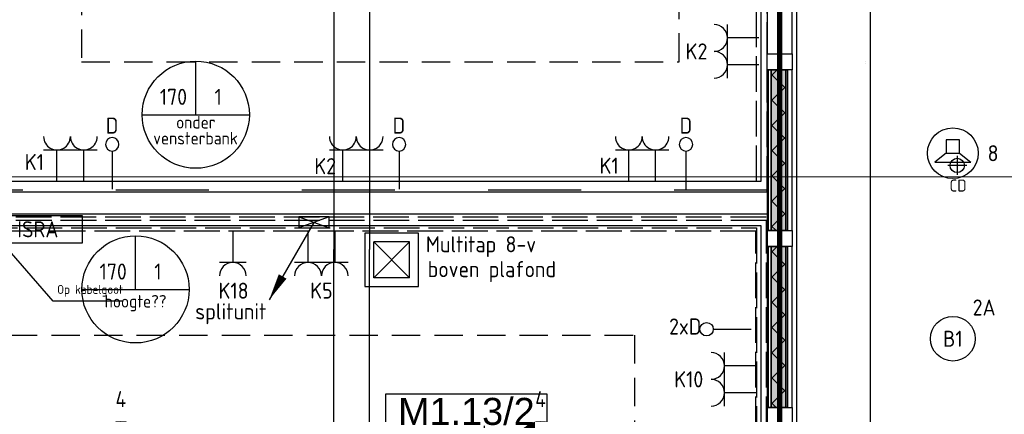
# Model space of a CAD drawing. Header units: millimetres. Extents: x -38031 to 110605, y -30229 to 92226.
# Tile 83 of 194: x 10797 to 16307, y 34570 to 36780. Entities that reach past the tile are written whole.
import ezdxf
from ezdxf.enums import TextEntityAlignment as Align

# ---------------------------------------------------------------- set-up
doc = ezdxf.new("R2010")
doc.units = ezdxf.units.MM
doc.header["$LTSCALE"] = 50
doc.set_wipeout_variables(frame=1)
for name, pattern in [('E_GOOT3', [5, 4, -1]), ('HIDDEN', [9.525, 6.35, -3.175]), ('HIDDEN2', [4.7625, 3.175, -1.5875]), ('PHANTOM', [63.5, 31.75, -6.35, 6.35, -6.35, 6.35, -6.35]), ('STYLE_01', [0.41664, 0.20828, -0.20836]), ('STYLE_07', [1.875, 0.625, -0.20828, 0.625, -0.20836, 0.06943, -0.13893])]:
    doc.linetypes.add(name, pattern=pattern)
for name, color, linetype in [('AB$1A---_ATTRIB035', 8, 'Continuous'), ('AL$1A---_ALGEMEEN', 8, 'Continuous'), ('AL------_MAATV', 200, 'Continuous'), ('AL------_SPARING', 2, 'Continuous'), ('AM$1A---_ARCERING', 8, 'Continuous'), ('AT$1A---_TEKST025', 8, 'Continuous'), ('BOUWKUNDIG', 8, 'Continuous'), ('brandscheiding', 5, 'HIDDEN'), ('EB6421--_ATTRIB', 2, 'Continuous'), ('EL6131--_KG', 3, 'Continuous'), ('EL6131--_WG', 3, 'Continuous'), ('EL6222--', 3, 'Continuous'), ('EL6311--', 3, 'Continuous'), ('el6311--nv', 7, 'Continuous'), ('EL6421--', 3, 'Continuous'), ('EL6422--', 3, 'Continuous'), ('EL6431--', 3, 'Continuous'), ('EL6441--', 3, 'Continuous'), ('EM6131--', 1, 'Continuous'), ('Kastenscheiding', 4, 'PHANTOM'), ('LICHT_TEXT018', 1, 'Continuous')]:
    doc.layers.add(name, color=color, linetype=linetype)
doc.layers.add('stramien', color=1, linetype='Continuous', lineweight=15)
doc.styles.add('Arial', font='ARIAL.TTF')
doc.styles.add('BURO-018', font='iso.shx', dxfattribs={"height": 90})
doc.styles.add('buro-070', font='ISO.shx', dxfattribs={"height": 350})
doc.styles.get("Standard").update_dxf_attribs({"font": 'iso.shx'})
doc.dimstyles.new('VyA', dxfattribs={"dimtxt": 2.272868, "dimasz": 2.120801, "dimexe": 1.5, "dimexo": 1.59, "dimgap": 0.5, "dimtad": 1, "dimdec": 0, "dimzin": 11, "dimtxsty": 'Arial', "dimblk": 'VW_SLASH', "dimcen": 0, "dimdle": 1, "dimazin": 0, "dimtfac": 0.8, "dimtdec": 0, "dimtix": 1, "dimtmove": 0, "dimatfit": 0, "dimldrblk": 'VW_FILLEDARROW', "dimfxl": 0, "dimfrac": 2, "dimtolj": 1, "dimtzin": 11, "dimarcsym": 0})
pattern_1 = [(135, (0, 0), (70.7107, 70.7107), []), (45, (299.34, -299.34), (70.7107, -70.7107), [])]

# ---------------------------------------------------------------- blocks, each defined once
blk = doc.blocks.new('111304')
at = {"color": 0, "linetype": 'Continuous'}
for p, q in [((-1.5, 4.5), (1.5, 4.5)), ((0, 1), (0, 4.5))]:
    blk.add_line(p, q, dxfattribs=at)
blk.add_arc((0, 6), 1.5, 180, 0, dxfattribs=at)
at = {"color": 0, "linetype": 'Continuous', "style": 'BURO-018'}
for tag, p in [('E_GKAST', (0, 11.5)), ('E_GROEP', (0, 8.5)), ('E_SGROEP', (4.5, 8.5))]:
    blk.add_attdef(tag, text='', height=1.8, dxfattribs=at).set_placement(p, align=Align.MIDDLE)
at = {"color": 0, "linetype": 'Continuous', "style": 'BURO-018', "flags": 1}
for tag, p in [('E_VERMCODE', (13, 8.5)), ('E_MATCODE', (0, 0))]:
    blk.add_attdef(tag, text='', height=1.8, dxfattribs=at).set_placement(p, align=Align.MIDDLE)
blk = doc.blocks.new('E00469')
at = {"color": 0, "linetype": 'Continuous'}
for p, q in [((-5, 4), (-5, 1)), ((5, 4), (-5, 4)), ((5, 1), (5, 4)), ((-5, 1), (5, 1))]:
    blk.add_line(p, q, dxfattribs=at)
at = {"color": 0, "linetype": 'Continuous', "style": 'BURO-018'}
blk.add_attdef('E_TEXT1', text='', height=1.8, dxfattribs=at).set_placement((0, 2.5), align=Align.MIDDLE)
at = {"color": 0, "linetype": 'Continuous', "style": 'BURO-018', "flags": 1}
blk.add_attdef('E_MATCODE', text='', height=1.8, dxfattribs=at).set_placement((0, 0), align=Align.MIDDLE)
blk = doc.blocks.new('E00126')
at = {"color": 0, "linetype": 'Continuous'}
for p, q in [((-3, 4.5), (3, 4.5)), ((-1.5, 1), (-1.5, 4.5)), ((1.5, 1), (1.5, 4.5))]:
    blk.add_line(p, q, dxfattribs=at)
for centre in [(-1.5, 6), (1.5, 6)]:
    blk.add_arc(centre, 1.5, 180, 0, dxfattribs=at)
at = {"color": 0, "linetype": 'Continuous', "style": 'BURO-018'}
for tag, p in [('E_GKAST', (0, 11.5)), ('E_GROEP', (0, 8.5)), ('E_SGROEP', (4.5, 8.5))]:
    blk.add_attdef(tag, text='', height=1.8, dxfattribs=at).set_placement(p, align=Align.MIDDLE)
at = {"color": 0, "linetype": 'Continuous', "style": 'BURO-018', "flags": 1}
for tag, p in [('E_VERMCODE', (13, 8.5)), ('E_MATCODE', (0, 0))]:
    blk.add_attdef(tag, text='', height=1.8, dxfattribs=at).set_placement(p, align=Align.MIDDLE)
blk = doc.blocks.new('1115B6630')
at = {"color": 0}
for p, q in [((-6.3, 2), (-6.3, -2)), ((6.3, 2), (6.3, -2))]:
    blk.add_line(p, q, dxfattribs=at)
at = {"color": 0, "linetype": 'Continuous'}
blk.add_circle((0, 0), 2.5, dxfattribs=at)
at = {"color": 0}
for points in [[(-2.5, 0.75), (-6.3, 0.75), (-2.5, -0.75), (-6.3, -0.75)], [(2.5, 0.75), (6.3, 0.75), (2.5, -0.75), (6.3, -0.75)]]:
    blk.add_solid(points, dxfattribs=at)
at = {"color": 0, "linetype": 'Continuous', "style": 'BURO-018'}
for tag, p in [('E_GKAST', (0, 8)), ('E_GROEP', (0, 5)), ('E_SGROEP', (4.5, 5)), ('E_ARMCODE', (0, 0)), ('E_SLET', (4.5, -3))]:
    blk.add_attdef(tag, text='', height=1.8, dxfattribs=at).set_placement(p, align=Align.MIDDLE)
blk = doc.blocks.new('E00018')
at = {"color": 0, "linetype": 'Continuous'}
for p, q in [((-1.77, -1.77), (1.77, 1.77)), ((1.77, -1.77), (-1.77, 1.77))]:
    blk.add_line(p, q, dxfattribs=at)
at = {"color": 0, "linetype": 'Continuous', "const_width": 2.5}
for points in [[(-0.88, 0.88, -0.198912), (0, 1.25, -0.198912), (0.88, 0.88, -1)], [(-0.88, -0.88, 0.198912), (0, -1.25, 0.198912), (0.88, -0.88, 1)]]:
    blk.add_lwpolyline(points, format="xyb", dxfattribs=at)
blk = doc.blocks.new('1115B6630-NO1')
at = {"color": 0}
for p, q in [((-6.3, 2), (-6.3, -2)), ((6.3, 2), (6.3, -2))]:
    blk.add_line(p, q, dxfattribs=at)
at = {"color": 0, "linetype": 'Continuous'}
blk.add_circle((0, 0), 2.5, dxfattribs=at)
at = {"color": 0}
for points in [[(-2.5, 0.75), (-6.3, 0.75), (-2.5, -0.75), (-6.3, -0.75)], [(2.5, 0.75), (6.3, 0.75), (2.5, -0.75), (6.3, -0.75)]]:
    blk.add_solid(points, dxfattribs=at)
at = {"color": 0, "zscale": 50}
blk.add_blockref('E00018', (0, 0), dxfattribs=at)
at = {"color": 0, "linetype": 'Continuous', "style": 'BURO-018'}
for tag, p in [('E_GKAST', (0, 8)), ('E_GROEP', (0, 5)), ('E_SGROEP', (4.5, 5)), ('E_ARMCODE', (0, 0)), ('E_SLET', (4.5, -3))]:
    blk.add_attdef(tag, text='', height=1.8, dxfattribs=at).set_placement(p, align=Align.MIDDLE)
blk = doc.blocks.new('E-GK-GTC-C83C')
at = {"color": 0, "linetype": 'Continuous'}
for p, q in [((-0.5, 100), (0.5, 100)), ((-0.5, -100), (0.5, -100))]:
    blk.add_line(p, q, dxfattribs=at)
blk = doc.blocks.new('E00103')
at = {"color": 0, "linetype": 'Continuous'}
for p, q in [((0, 6), (0, 12)), ((-6, 6), (6, 6))]:
    blk.add_line(p, q, dxfattribs=at)
blk.add_circle((0, 6), 6, dxfattribs=at)
at = {"color": 0, "linetype": 'Continuous', "style": 'BURO-018'}
for tag, p in [('E_TEXT1', (-2.5, 8)), ('E_TEXT3', (2.5, 8)), ('E_TEXT6', (0, 4))]:
    blk.add_attdef(tag, text='', height=1.8, dxfattribs=at).set_placement(p, align=Align.MIDDLE)
blk = doc.blocks.new('E00139')
at = {"color": 0, "linetype": 'Continuous'}
blk.add_line((0, 5.25), (0, 1), dxfattribs=at)
blk.add_circle((0, 6), 0.75, dxfattribs=at)
at = {"color": 7, "style": 'BURO-018'}
for tag, p in [('E_COMMENT1', (0, 12)), ('E_DCOM1', (0, 9))]:
    blk.add_attdef(tag, text='', height=1.8, dxfattribs=at).set_placement(p, align=Align.MIDDLE)
at = {"color": 0, "style": 'BURO-018'}
blk.add_attdef('E_TEXT1', text='', height=1.8, dxfattribs=at).set_placement((2.5, 6), align=Align.MIDDLE)
at = {"color": 0, "linetype": 'Continuous', "style": 'BURO-018', "flags": 1}
blk.add_attdef('E_MATCODE', text='', height=1.8, dxfattribs=at).set_placement((0, 0), align=Align.MIDDLE)
blk = doc.blocks.new('E00497')
at = {"color": 0}
for p, q in [((0, 0.75), (1, 2)), ((1, -2), (1, 2)), ((0, 0.75), (-1.5, 0.75)), ((0, -0.75), (0, 0.75)), ((-1.5, -0.75), (0, -0.75)), ((0, -0.75), (1, -2))]:
    blk.add_line(p, q, dxfattribs=at)
blk.add_line((-1.5, 0.75), (-1.5, -0.75))
blk.add_circle((0, 0), 2.84, dxfattribs=at)
at = {"color": 0, "linetype": 'Continuous', "style": 'BURO-018'}
blk.add_attdef('E_TEXT1', text='', height=1.8, dxfattribs=at).set_placement((0, 4.5), align=Align.MIDDLE)
at = {"color": 0, "linetype": 'Continuous', "style": 'BURO-018', "flags": 1}
blk.add_attdef('E_MATCODE', text='', height=1.8, dxfattribs=at).set_placement((0, 0), align=Align.MIDDLE)
blk = doc.blocks.new('Centraaldoos')
at = {"color": 1, "linetype": 'Continuous'}
for p, q in [((-2, 0), (2, 0)), ((0, -2), (0, 2))]:
    blk.add_line(p, q, dxfattribs=at)
at = {"color": 0, "linetype": 'Continuous'}
blk.add_circle((0, 0), 1.5, dxfattribs=at)
at = {"color": 0, "linetype": 'Continuous', "style": 'BURO-018'}
blk.add_attdef('AL_POSNR', text='', height=1.8, dxfattribs=at).set_placement((0, 3), align=Align.CENTER)
at = {"color": 0, "linetype": 'Continuous', "style": 'BURO-018', "flags": 1}
blk.add_attdef('AL_OMS', (0, 0), '', height=1.8, dxfattribs=at)
at = {"layer": 'AL------_MAATV', "style": 'BURO-018'}
blk.add_text('CD', height=2.531, rotation=180, dxfattribs=at).set_placement((1.61, 5.48))
blk = doc.blocks.new('1115B3A')
at = {"color": 0, "linetype": 'Continuous'}
blk.add_circle((0, 0), 2.5, dxfattribs=at)
at = {"color": 0, "linetype": 'Continuous', "style": 'BURO-018'}
for tag, p in [('E_GKAST', (0, 8)), ('E_GROEP', (0, 5)), ('E_SGROEP', (4.5, 5)), ('E_ARMCODE', (0, 0)), ('E_SLET', (4.5, -1))]:
    blk.add_attdef(tag, text='', height=1.8, dxfattribs=at).set_placement(p, align=Align.MIDDLE)
blk = doc.blocks.new('E00483')
at = {"color": 0}
for p, q in [((0, 6), (-6, 6)), ((-6, 6), (-6, 0)), ((0, 0), (0, 6)), ((-5, 1, -0.86), (-1, 5, -0.86)), ((-5, 5, -0.86), (-1, 1, -0.86)), ((-6, 0), (0, 0))]:
    blk.add_line(p, q, dxfattribs=at)
at = {"color": 0, "linetype": 'Continuous'}
for p, q in [((-5, 5, -0.86), (-5, 1, -0.86)), ((-1, 5, -0.86), (-5, 5, -0.86)), ((-1, 5, -0.86), (-1, 1, -0.86)), ((-1, 1, -0.86), (-5, 1, -0.86))]:
    blk.add_line(p, q, dxfattribs=at)
at = {"color": 0, "linetype": 'Continuous', "style": 'BURO-018', "flags": 1}
blk.add_attdef('E_MATCODE', text='', height=1.8, dxfattribs=at).set_placement((0, 0), align=Align.MIDDLE)
blk = doc.blocks.new('E00112')
at = {"color": 0, "linetype": 'Continuous'}
for p, q in [((0, 1), (-1, 1)), ((-1, 1), (-1, 0)), ((-1, 0), (0, 1)), ((-1, 1), (0, 0)), ((0, 0), (0, 1)), ((-1, 0), (0, 0))]:
    blk.add_line(p, q, dxfattribs=at)
blk = doc.blocks.new('E00098')
at = {"color": 0, "linetype": 'Continuous'}
blk.add_line((0, 0), (-5, -8.66), dxfattribs=at)
blk.add_lwpolyline([(-5, -8.66, 0, 1, 0), (-3.5, -6.06, 1, 1, 0)], format="xyseb", dxfattribs=at)
blk = doc.blocks.new('VW_SLASH')
at = {"layer": 'AL$1A---_ALGEMEEN', "color": 0, "linetype": 'ByBlock', "lineweight": -2}
blk.add_line((0, 0), (-1, 0), dxfattribs=at)
at = {"layer": 'AL$1A---_ALGEMEEN', "color": 0, "linetype": 'ByBlock', "lineweight": 5}
blk.add_line((0.5, 0.5), (-0.5, -0.5), dxfattribs=at)
blk = doc.blocks.new('*D955')
at = {"layer": 'AL$1A---_ALGEMEEN', "color": 0, "lineweight": -2}
for p, q in [((-137.4, 13885), (438.3, 13885)), ((436.8, 13882.9), (436.8, 7947.1)), ((-137.4, 7945), (438.3, 7945))]:
    blk.add_line(p, q, dxfattribs=at)
at = {"layer": 'AL$1A---_ALGEMEEN', "color": 0, "lineweight": -2, "xscale": 2.12080078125, "yscale": 2.12080078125, "zscale": 2.12080078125}
for p, rotation in [((436.8, 13885), 90), ((436.8, 7945), 270)]:
    blk.add_blockref('VW_SLASH', p, dxfattribs=dict(at, rotation=rotation))
at = {"layer": 'AT$1A---_TEKST025', "insert": (410.6, 10915), "char_height": 2.273, "attachment_point": 5, "rotation": 90, "style": 'Arial'}
blk.add_mtext('\\A1;mk 871b=297000', dxfattribs=at)
blk = doc.blocks.new('VW_FILLEDARROW')
at = {"layer": 'AL$1A---_ALGEMEEN', "color": 0, "lineweight": -2}
blk.add_solid([(0, 0), (0.5, 0.5), (0.5, -0.5)], dxfattribs=at)
blk = doc.blocks.new('ruimtenummer')
at = {"layer": 'AL$1A---_ALGEMEEN', "color": 0, "flags": 1}
for tag, p in [('peil', (-450, -397.1)), ('onderdeel', (-450, -669.8))]:
    blk.add_attdef(tag, p, '', height=151.5, dxfattribs=at)
at = {"color": 0}
blk.add_wipeout([(-450, 100), (450, 100), (450, -100), (-450, -100)], dxfattribs=at).dxf.layer = 'AL$1A---_ALGEMEEN'
at = {"layer": 'AL$1A---_ALGEMEEN', "color": 0}
blk.add_lwpolyline([(-450, 100), (450, 100), (450, -100), (-450, -100)], close=True, dxfattribs=at)
at = {"layer": 'AL$1A---_ALGEMEEN', "color": 0, "style": 'Arial'}
blk.add_attdef('ruimtenummer', text='', height=151.5, dxfattribs=at).set_placement((0, 78), align=Align.TOP_CENTER)
blk = doc.blocks.new('32x_hout-mk 871-p')
at = {"color": 0}
blk.add_wipeout([(0, 6010), (0, 14830), (-139, 14830), (-139, 6010)], dxfattribs=at).dxf.layer = 'AL$1A---_ALGEMEEN'
at = {"layer": 'AM$1A---_ARCERING', "linetype": 'Continuous', "lineweight": 0}
for points in [[(-35, 10870), (-25, 10870), (-25, 9970), (-35, 9970)], [(-35, 9880), (-25, 9880), (-25, 8980), (-35, 8980)]]:
    blk.add_hatch(color=256, dxfattribs=at).paths.add_polyline_path(points)
at = {"layer": 'AL$1A---_ALGEMEEN', "color": 0}
for points in [[(0, 6010), (0, 14830), (-139, 14830), (-139, 6010)], [(-35, 10870), (-25, 10870), (-25, 9970), (-35, 9970)], [(-35, 9880), (-25, 9880), (-25, 8980), (-35, 8980)]]:
    blk.add_lwpolyline(points, close=True, dxfattribs=at)
at = {"color": 0}
for points in [[(-131, 10870), (-116, 10870), (-116, 9970), (-131, 9970)], [(-131, 9880), (-116, 9880), (-116, 8980), (-131, 8980)]]:
    blk.add_wipeout(points, dxfattribs=at).dxf.layer = 'AL$1A---_ALGEMEEN'
at = {"layer": 'AM$1A---_ARCERING', "linetype": 'Continuous', "lineweight": 0}
for points in [[(-116, 10870), (-35, 10870), (-35, 9970), (-116, 9970)], [(-116, 9880), (-35, 9880), (-35, 8980), (-116, 8980)]]:
    blk.add_hatch(color=256, dxfattribs=at).paths.add_polyline_path(points)
at = {"layer": 'AM$1A---_ARCERING', "linetype": 'Continuous', "lineweight": 5}
h = blk.add_hatch(dxfattribs=at)
h.set_pattern_fill('ISOLATIE', color=256, style=0, pattern_type=2)
h.set_pattern_definition(pattern_1)
h.paths.add_polyline_path([(-116, 10870), (-35, 10870), (-35, 9970), (-116, 9970)])
h = blk.add_hatch(dxfattribs=at)
h.set_pattern_fill('ISOLATIE', color=256, style=0, pattern_type=2)
h.set_pattern_definition(pattern_1)
h.paths.add_polyline_path([(-116, 9880), (-35, 9880), (-35, 8980), (-116, 8980)])
at = {"layer": 'AL$1A---_ALGEMEEN', "color": 0}
for points in [[(-131, 10870), (-116, 10870), (-116, 9970), (-131, 9970)], [(-116, 10870), (-35, 10870), (-35, 9970), (-116, 9970)], [(-131, 9880), (-116, 9880), (-116, 8980), (-131, 8980)], [(-116, 9880), (-35, 9880), (-35, 8980), (-116, 8980)]]:
    blk.add_lwpolyline(points, close=True, dxfattribs=at)
at = {"color": 0}
for points in [[(-139, 10960), (0, 10960), (0, 10870), (-139, 10870)], [(-139, 9970), (0, 9970), (0, 9880), (-139, 9880)], [(-139, 8980), (0, 8980), (0, 8890), (-139, 8890)]]:
    blk.add_wipeout(points, dxfattribs=at).dxf.layer = 'AL$1A---_ALGEMEEN'
at = {"layer": 'AL$1A---_ALGEMEEN', "color": 0}
for points in [[(-139, 10960), (0, 10960), (0, 10870), (-139, 10870)], [(-139, 9970), (0, 9970), (0, 9880), (-139, 9880)], [(-139, 8980), (0, 8980), (0, 8890), (-139, 8890)]]:
    blk.add_lwpolyline(points, close=True, dxfattribs=at)
dim = blk.add_linear_dim(base=(436.772, 7945), p1=(-139, 13885), p2=(-139, 7945), angle=90, dimstyle='VyA', override={"dimtxt": 2.272868, "dimgap": 25, "dimlfac": 50, "dimpost": 'mk 871b=<>', "dimtxsty": 'Arial', "dimtmove": 2}, dxfattribs=at)
dim.commit()
dim.dimension.update_dxf_attribs({"geometry": '*D955', "text_midpoint": (410.611, 10915)})
blk = doc.blocks.new('200254 W 211 30-06-2008')
at = {"layer": 'AL$1A---_ALGEMEEN', "xscale": 0.02, "yscale": 0.02, "zscale": 0.02}
blk.add_blockref('32x_hout-mk 871-p', (19337.13, 3528.53), dxfattribs=at)
at = {"layer": 'AL$1A---_ALGEMEEN'}
ref = blk.add_blockref('ruimtenummer', (19300.68, 3707.63), dxfattribs=dict(at, xscale=0.02, yscale=0.02, zscale=0.02))
ref.add_attrib('ruimtenummer', 'M1.13/2', dxfattribs={"layer": 'AB$1A---_ATTRIB035', "height": 3.03, "style": 'Arial'}).set_placement((19300.68, 3709.19), align=Align.TOP_CENTER)
blk.add_lwpolyline([(19366.41, 3944.35), (19337.63, 3944.35), (19337.63, 3528.83), (19372.63, 3528.83), (19372.63, 3728.45), (19366.45, 3728.45), (19366.45, 3739.45), (19372.63, 3739.45), (19372.63, 3938.35), (19366.41, 3938.35)], close=True, dxfattribs=at)
blk.add_lwpolyline([(19333.67, 3655.35), (19333.67, 3728.45), (19236.43, 3728.45), (19236.43, 3689.95), (19284.23, 3689.95), (19284.23, 3655.35), (19333.67, 3655.35)], dxfattribs=at)
at = {"layer": 'stramien', "linetype": 'STYLE_07', "ltscale": 50}
blk.add_line((19004.75, 3733.95), (21069.77, 3733.95), dxfattribs=at)
blk.add_wipeout([(19240.23, 3732.25), (19334.35, 3732.25), (19334.35, 3729.75), (19240.23, 3729.75)]).dxf.layer = 'AL$1A---_ALGEMEEN'
at = {"layer": 'AL$1A---_ALGEMEEN'}
for points in [[(18990.33, 3727.8), (18990.33, 3614.8), (19230.23, 3614.8), (19230.23, 3739.35), (19240.95, 3739.35), (19240.95, 3733.45), (19333.67, 3733.45), (19333.67, 3864.6), (19331.13, 3864.6), (19331.13, 3882.18), (19333.67, 3882.18), (19333.67, 3931.55), (18989.9, 3931.55), (18989.9, 3823.95), (19198.15, 3823.95), (19198.15, 3727.8)], [(19240.23, 3732.25), (19334.35, 3732.25), (19334.35, 3729.75), (19240.23, 3729.75)]]:
    blk.add_lwpolyline(points, close=True, dxfattribs=at)
at = {"layer": 'AL$1A---_ALGEMEEN', "linetype": 'STYLE_01'}
blk.add_lwpolyline([(19198.61, 3822.95), (19334.35, 3822.95), (19334.35, 3732.45), (19198.61, 3732.45)], close=True, dxfattribs=at)

msp = doc.modelspace()

# ---------------------------------------------------------------- block references
at = {"layer": 'BOUWKUNDIG', "xscale": 50, "yscale": 50, "zscale": 50}
msp.add_blockref('200254 W 211 30-06-2008', (-951737.5, -150797.3), dxfattribs=at)

# ---------------------------------------------------------------- next in the draw order: linework, layer by layer
at = {"layer": 'brandscheiding', "const_width": 30}
msp.add_lwpolyline([(15050, 46590), (19560, 46590), (19560, 25520), (15050, 25520), (15050, 46610)], dxfattribs=at)
at = {"layer": 'EL6131--_WG', "linetype": 'E_GOOT3'}
for p, q in [((14920.1, 35875), (14920.1, 40458.5)), ((14980.1, 35815), (14980.1, 40458.5)), ((10291.7, 35875), (14920.1, 35875)), ((10291.7, 35815), (14980.1, 35815)), ((10025, 35675), (14980.1, 35675)), ((14976, 35655), (10054, 35655)), ((14976, 31970), (14976, 35655)), ((14980.1, 35675), (14980.1, 31920)), ((10085, 35615), (14920.1, 35615)), ((14920.1, 35615), (14920.1, 31920)), ((14916, 35595), (10114, 35595)), ((14916, 31970), (14916, 35595))]:
    msp.add_line(p, q, dxfattribs=at)
at = {"layer": 'EL6222--', "color": 1}
msp.add_lwpolyline([(11371.5, 35204.2), (10983.9, 35204.2), (10689.4, 35543.8), (10483, 35543.8)], dxfattribs=at)
at = {"layer": 'Kastenscheiding'}
for p, q in [((15042.5, 35987), (15042.5, 48367)), ((15042.5, 29271.8), (15042.5, 35987))]:
    msp.add_line(p, q, dxfattribs=at)
at = {"layer": 'LICHT_TEXT018', "linetype": 'HIDDEN2'}
msp.add_lwpolyline([(11143.1, 36544.5), (14487.7, 36544.5), (14487.7, 39344.5), (11143.1, 39344.5)], close=True, dxfattribs=at)
msp.add_lwpolyline([(14236.8, 35012.7), (14236.8, 32192.1), (13236.8, 32192.1), (13236.8, 34192.1), (10736.8, 34192.1), (10736.8, 35012.7), (14236.8, 35012.7)], dxfattribs=at)

# ---------------------------------------------------------------- next in the draw order: block references
at = {"layer": 'AL------_SPARING', "xscale": 26.66666666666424, "yscale": 26.66666666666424, "zscale": 26.66666666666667, "rotation": 180}
msp.add_blockref('Centraaldoos', (16043.5, 35963.4), dxfattribs=at)
at = {"layer": 'EL6131--_KG'}
for p, xscale, rotation in [((12655.1, 41317.6), 10061.07752638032, 270), ((12655.1, 35890.1), 793.9807680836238, 270), ((12655.1, 33755.9), 3474.503429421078, 90)]:
    msp.add_blockref('E-GK-GTC-C83C', p, dxfattribs=dict(at, xscale=xscale, rotation=rotation))
at = {"layer": 'EL6131--_WG', "color": 1, "linetype": 'E_GOOT3'}
ref = msp.add_blockref('E00103', (11782.4, 35947.5), dxfattribs=dict(at, xscale=50, yscale=50, zscale=50))
ref.add_attrib('E_TEXT1', '170', dxfattribs={"layer": '0', "color": 1, "linetype": 'Continuous', "height": 90, "style": 'BURO-018'}).set_placement((11657.4, 36347.5), align=Align.MIDDLE)
ref.add_attrib('E_TEXT3', '1', dxfattribs={"layer": '0', "color": 1, "linetype": 'Continuous', "height": 90, "style": 'BURO-018'}).set_placement((11907.4, 36347.5), align=Align.MIDDLE)
ref.add_attrib('E_TEXT6', 'onder', dxfattribs={"layer": '0', "color": 1, "linetype": 'Continuous', "height": 70, "style": 'BURO-018'}).set_placement((11782.4, 36205.2), align=Align.MIDDLE)
at = {"layer": 'EL6131--_WG', "xscale": 60, "yscale": 170, "zscale": 60, "rotation": 270}
msp.add_blockref('E00112', (12358.4, 35615), dxfattribs=at)
at = {"layer": 'EL6131--_WG', "color": 1, "linetype": 'E_GOOT3'}
ref = msp.add_blockref('E00103', (11445.1, 34969.5), dxfattribs=dict(at, xscale=50, yscale=50, zscale=50))
ref.add_attrib('E_TEXT1', '170', dxfattribs={"layer": '0', "color": 1, "linetype": 'Continuous', "height": 90, "style": 'BURO-018'}).set_placement((11320.1, 35369.5), align=Align.MIDDLE)
ref.add_attrib('E_TEXT3', '1', dxfattribs={"layer": '0', "color": 1, "linetype": 'Continuous', "height": 90, "style": 'BURO-018'}).set_placement((11570.1, 35369.5), align=Align.MIDDLE)
ref.add_attrib('E_TEXT6', 'hoogte??', dxfattribs={"layer": '0', "color": 1, "linetype": 'Continuous', "height": 70, "style": 'BURO-018'}).set_placement((11445.1, 35192.4), align=Align.MIDDLE)
at = {"layer": 'EL6222--'}
ref = msp.add_blockref('E00126', (14982.7, 36602.1), dxfattribs=dict(at, xscale=49.9999999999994, yscale=50, zscale=50, rotation=89.99996321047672))
ref.add_attrib('E_GROEP', 'K2', dxfattribs={"layer": '0', "color": 1, "linetype": 'Continuous', "height": 90, "style": 'BURO-018'}).set_placement((14584.5, 36602.1), align=Align.MIDDLE)
ref = msp.add_blockref('E00126', (11080.5, 35825), dxfattribs=dict(at, xscale=50.00000000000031, yscale=50, zscale=50, rotation=359.9999632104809))
ref.add_attrib('E_GROEP', 'K1', dxfattribs={"layer": '0', "color": 1, "linetype": 'Continuous', "height": 90, "style": 'BURO-018'}).set_placement((10879, 35982.6), align=Align.MIDDLE)
ref = msp.add_blockref('E00126', (12680.5, 35825), dxfattribs=dict(at, xscale=49.9999999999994, yscale=50, zscale=50, rotation=359.9999632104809))
ref.add_attrib('E_GROEP', 'K2', dxfattribs={"layer": '0', "color": 1, "linetype": 'Continuous', "height": 90, "style": 'BURO-018'}).set_placement((12506.5, 35959.7), align=Align.MIDDLE)
ref = msp.add_blockref('E00126', (14280.5, 35825), dxfattribs=dict(at, xscale=49.9999999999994, yscale=50, zscale=50, rotation=359.9999632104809))
ref.add_attrib('E_GROEP', 'K1', dxfattribs={"layer": '0', "color": 1, "linetype": 'Continuous', "height": 90, "style": 'BURO-018'}).set_placement((14095.5, 35962), align=Align.MIDDLE)
ref = msp.add_blockref('111304', (11989.5, 35645), dxfattribs=dict(at, xscale=50, yscale=50, zscale=50, rotation=180))
ref.add_attrib('E_GROEP', 'K18', dxfattribs={"layer": '0', "color": 1, "linetype": 'Continuous', "height": 90, "style": 'BURO-018'}).set_placement((11909.4, 35262.1), align=Align.MIDDLE_LEFT)
ref.add_attrib('E_VERMCODE', 'splitunit', dxfattribs={"layer": '0', "color": 1, "linetype": 'Continuous', "height": 90, "style": 'BURO-018'}).set_placement((11978.4, 35133.1), align=Align.MIDDLE)
ref = msp.add_blockref('E00126', (12485.3, 35645), dxfattribs=dict(at, xscale=50, yscale=50, zscale=50, rotation=180))
ref.add_attrib('E_GROEP', 'K5', dxfattribs={"layer": '0', "color": 1, "linetype": 'Continuous', "height": 90, "style": 'BURO-018'}).set_placement((12485.3, 35263.1), align=Align.MIDDLE)
ref = msp.add_blockref('E00126', (14966, 34766.2), dxfattribs=dict(at, xscale=50, yscale=50, zscale=50, rotation=90))
ref.add_attrib('E_GROEP', 'K10', dxfattribs={"layer": '0', "color": 1, "linetype": 'Continuous', "height": 90, "style": 'BURO-018'}).set_placement((14541, 34766.2), align=Align.MIDDLE)
at = {"layer": 'EL6311--'}
ref = msp.add_blockref('1115B3A', (16019.1, 34993.2), dxfattribs=dict(at, xscale=50, yscale=50, zscale=50))
ref.add_attrib('E_ARMCODE', 'B1', dxfattribs={"layer": '0', "color": 1, "linetype": 'Continuous', "height": 90, "style": 'BURO-018'}).set_placement((16019.1, 34993.2), align=Align.MIDDLE)
ref.add_attrib('E_GROEP', '2A', dxfattribs={"layer": '0', "color": 1, "linetype": 'Continuous', "height": 90, "style": 'BURO-018'}).set_placement((16194.1, 35168.2), align=Align.MIDDLE)
ref = msp.add_blockref('1115B6630', (11363.1, 34405.3), dxfattribs=dict(at, xscale=50, yscale=50, zscale=50))
ref.add_attrib('E_ARMCODE', 'A2', dxfattribs={"layer": '0', "color": 1, "linetype": 'Continuous', "height": 90, "style": 'BURO-018'}).set_placement((11363.1, 34405.3), align=Align.MIDDLE)
ref.add_attrib('E_GROEP', '4', dxfattribs={"layer": '0', "color": 1, "linetype": 'Continuous', "height": 90, "style": 'BURO-018'}).set_placement((11363.1, 34655.3), align=Align.MIDDLE)
at = {"layer": 'el6311--nv'}
ref = msp.add_blockref('1115B6630-NO1', (13711.8, 34405.3), dxfattribs=dict(at, xscale=50, yscale=50, zscale=50))
ref.add_attrib('E_ARMCODE', 'A0', dxfattribs={"layer": '0', "color": 1, "linetype": 'Continuous', "height": 90, "style": 'BURO-018'}).set_placement((13711.8, 34150.9), align=Align.MIDDLE)
ref.add_attrib('E_GROEP', '4', dxfattribs={"layer": '0', "color": 1, "linetype": 'Continuous', "height": 90, "style": 'BURO-018'}).set_placement((13711.8, 34655.3), align=Align.MIDDLE)
at = {"layer": 'EL6421--', "linetype": 'HIDDEN2'}
ref = msp.add_blockref('E00497', (16019.1, 36032), dxfattribs=dict(at, xscale=50, yscale=50, zscale=50, rotation=270))
ref.add_attrib('E_TEXT1', '8', dxfattribs={"layer": 'EB6421--_ATTRIB', "color": 1, "linetype": 'Continuous', "height": 90, "style": 'BURO-018'}).set_placement((16244.1, 36032), align=Align.MIDDLE)
at = {"layer": 'EL6422--'}
ref = msp.add_blockref('E00469', (10898.5, 35481), dxfattribs=dict(at, xscale=50, yscale=50, zscale=50))
ref.add_attrib('E_TEXT1', 'ISRA', dxfattribs={"layer": '0', "color": 1, "linetype": 'Continuous', "height": 90, "style": 'BURO-018'}).set_placement((10898.5, 35606), align=Align.MIDDLE)
at = {"layer": 'EL6431--'}
ref = msp.add_blockref('E00483', (12729.1, 35285.2), dxfattribs=dict(at, xscale=50, yscale=50, zscale=50, rotation=270))
ref.add_attrib('E_MATCODE', 'Multitap 8-v', dxfattribs={"layer": '0', "color": 1, "linetype": 'Continuous', "height": 90, "style": 'BURO-018'}).set_placement((13378.5, 35508.8), align=Align.MIDDLE)
at = {"layer": 'EL6441--'}
ref = msp.add_blockref('E00139', (11314.5, 35781.6), dxfattribs=dict(at, xscale=-50, yscale=50, zscale=50))
ref.add_attrib('E_TEXT1', 'D', dxfattribs={"layer": '0', "color": 1, "height": 90, "style": 'BURO-018'}).set_placement((11313.7, 36186.6), align=Align.MIDDLE)
ref = msp.add_blockref('E00139', (12920.3, 35781.6), dxfattribs=dict(at, xscale=-50, yscale=50, zscale=50))
ref.add_attrib('E_TEXT1', 'D', dxfattribs={"layer": '0', "color": 1, "height": 90, "style": 'BURO-018'}).set_placement((12919.4, 36186.6), align=Align.MIDDLE)
ref = msp.add_blockref('E00139', (14525.7, 35781.6), dxfattribs=dict(at, xscale=-50, yscale=50, zscale=50))
ref.add_attrib('E_TEXT1', 'D', dxfattribs={"layer": '0', "color": 1, "height": 90, "style": 'BURO-018'}).set_placement((14524.9, 36186.6), align=Align.MIDDLE)
ref = msp.add_blockref('E00139', (14941, 35046.8), dxfattribs=dict(at, xscale=50, yscale=50, zscale=50, rotation=90))
ref.add_attrib('E_TEXT1', '2xD', dxfattribs={"layer": '0', "color": 1, "height": 90, "style": 'BURO-018'}).set_placement((14521, 35061.8), align=Align.MIDDLE)
at = {"layer": 'EM6131--', "xscale": 50, "yscale": 50, "zscale": 50}
msp.add_blockref('E00098', (12443.4, 35645), dxfattribs=at)

# ---------------------------------------------------------------- next in the draw order: texts
at = {"layer": 'EL6131--_WG', "color": 1, "linetype": 'E_GOOT3', "insert": (11544.4, 36151.2), "char_height": 70, "width": 579.54, "attachment_point": 1, "style": 'BURO-018'}
msp.add_mtext('vensterbank', dxfattribs=at)
at = {"layer": 'EL6222--', "color": 1, "style": 'buro-070'}
msp.add_text('Op kabelgoot', height=50, dxfattribs=at).set_placement((11006.5, 35244.4))
at = {"layer": 'EL6431--', "color": 1, "style": 'BURO-018'}
msp.add_text('boven plafond', height=90, dxfattribs=at).set_placement((13079.8, 35337.9))

doc.saveas('drawing.dxf')
